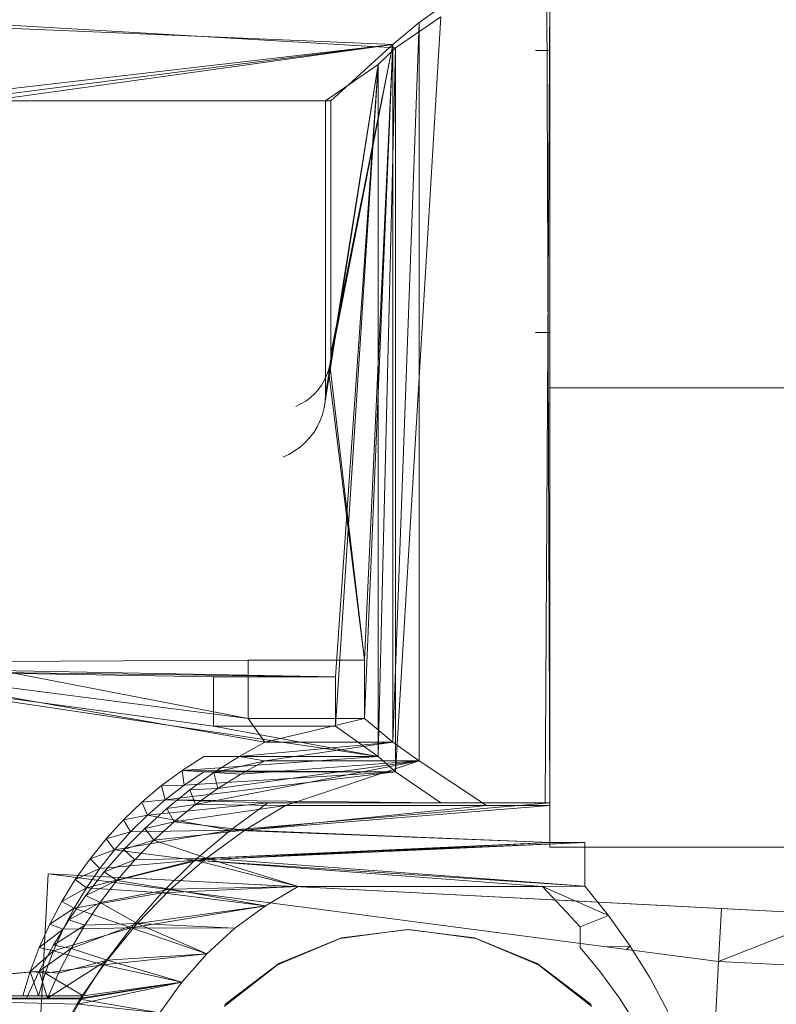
# Model space of a CAD drawing. Header units: metres. Extents: x 1314 to 1415, y -87 to -52.
# Tile 19 of 256: x 1322.08 to 1323.54, y -80.44 to -78.54. Entities that reach past the tile are written whole.
import ezdxf

# ---------------------------------------------------------------- set-up
doc = ezdxf.new("R2010")
doc.units = ezdxf.units.M
doc.header["$PDMODE"] = 65
doc.linetypes.add('AUSGEZOGEN', pattern=[0])
doc.layers.add('XR$2$Möblierung', color=4, linetype='AUSGEZOGEN', lineweight=13)
doc.layers.add('XR$3$Maßlinie 1_50', color=7, linetype='AUSGEZOGEN', lineweight=25)
doc.styles.add('ARIAL', font='arial.ttf')
doc.dimstyles.new('DIMSTYLE_12', dxfattribs={"dimtxt": 0.175, "dimasz": 0.15, "dimexe": 0, "dimexo": 0, "dimgap": 0.0875, "dimtad": 2, "dimrnd": 0.005, "dimzin": 4, "dimdsep": 46, "dimtxsty": 'ARIAL', "dimblk1": 'ALL_ML_KREIS', "dimblk2": 'ALL_ML_KREIS', "dimsah": 1, "dimcen": 0, "dimclrd": 3, "dimclre": 3, "dimclrt": 3, "dimadec": 0, "dimazin": 0, "dimtfac": 1, "dimtdec": 0, "dimtix": 1, "dimtmove": 2, "dimatfit": 3, "dimfxl": 0, "dimtzin": 0, "dimlwd": 0, "dimlwe": 25, "dimarcsym": 0})
doc.dimstyles.new('DIMSTYLE_9', dxfattribs={"dimtxt": 0.125, "dimasz": 0.15, "dimexe": 0, "dimexo": 0, "dimgap": 0.0625, "dimtad": 2, "dimrnd": 0.005, "dimzin": 4, "dimdsep": 46, "dimtxsty": 'ARIAL', "dimblk1": 'ALL_ML_KREIS', "dimblk2": 'ALL_ML_KREIS', "dimsah": 1, "dimcen": 0, "dimclrd": 3, "dimclre": 3, "dimclrt": 3, "dimadec": 0, "dimazin": 0, "dimtfac": 1, "dimtdec": 0, "dimtix": 1, "dimtmove": 2, "dimatfit": 3, "dimfxl": 0, "dimtzin": 0, "dimlwd": 0, "dimlwe": 25, "dimarcsym": 0})

# ---------------------------------------------------------------- blocks, each defined once
blk = doc.blocks.new('COMPLEXOBJECT_2')
at = {"layer": 'XR$2$Möblierung', "color": 52, "linetype": 'AUSGEZOGEN', "lineweight": 13, "transparency": 33554687}
for p, q in [((1322.8483, -78.5498), (1322.9783, -78.4571)), ((1323.0908, -80.0498), (1323.1, -78.4532)), ((1323.1, -80.0548), (1323.0941, -78.4533)), ((1323.1, -78.4532), (1323.1, -78.6037)), ((1323.1, -79.1458), (1323.1, -78.4532)), ((1323.1, -78.4532), (1323.1, -80.0498)), ((1323.1, -80.0548), (1323.1, -78.4532)), ((1322.8031, -78.5988), (1321.7947, -78.539)), ((1322.8905, -78.539), (1322.8031, -79.9902)), ((1322.8905, -78.539), (1322.8031, -78.5988)), ((1321.7921, -78.5498), (1322.798, -78.5919)), ((1322.798, -79.933), (1322.8483, -78.5498)), ((1322.798, -78.5919), (1322.8483, -78.5498)), ((1322.8483, -79.9692), (1322.8483, -78.5498)), ((1321.8575, -78.7005), (1322.798, -78.5919)), ((1321.953, -78.7005), (1322.798, -78.5919)), ((1322.0207, -78.7005), (1322.798, -78.5919)), ((1322.6768, -79.2076), (1322.798, -78.5919)), ((1322.6784, -79.197), (1322.798, -78.5919)), ((1322.6789, -79.1862), (1322.798, -78.5919)), ((1322.6789, -78.7005), (1322.798, -78.5919)), ((1322.7434, -79.8876), (1322.798, -78.5919)), ((1322.7434, -79.7758), (1322.798, -78.5919)), ((1322.8031, -78.5988), (1322.7696, -79.9607)), ((1322.8031, -78.5988), (1322.7696, -78.6307)), ((1322.798, -79.933), (1322.798, -78.5919)), ((1322.8031, -78.5988), (1322.8031, -79.9902)), ((1323.1, -78.6037), (1323.072, -78.6037)), ((1323.0776, -78.6037), (1323.1, -78.6037)), ((1323.1, -79.1458), (1323.1, -78.6037)), ((1322.7696, -78.6307), (1322.6657, -79.2906)), ((1322.7696, -78.6307), (1322.6676, -79.2778)), ((1322.7696, -78.6307), (1322.6683, -79.2649)), ((1322.7696, -78.6307), (1322.6683, -78.7006)), ((1322.7696, -78.6307), (1322.6878, -79.9023)), ((1322.7696, -78.6307), (1322.6878, -79.8073)), ((1322.7696, -78.6307), (1322.7696, -79.9607)), ((1322.6789, -78.7005), (1322.0207, -78.7005)), ((1322.0207, -78.7006), (1322.6683, -78.7006)), ((1322.6683, -78.7006), (1322.6683, -79.2649)), ((1322.6789, -79.1862), (1322.6789, -78.7005)), ((1323.1, -79.1458), (1323.072, -79.1458)), ((1323.1, -79.1458), (1323.0776, -79.1458)), ((1323.1, -79.1458), (1323.1, -80.0498)), ((1323.1, -80.0548), (1323.1, -79.1458)), ((1322.6784, -79.197), (1322.6789, -79.1862)), ((1322.6768, -79.2076), (1322.6784, -79.197)), ((1322.6706, -79.2282), (1322.6742, -79.2181)), ((1322.6742, -79.2181), (1322.6768, -79.2076)), ((1322.7434, -79.7758), (1322.6742, -79.2181)), ((1322.7434, -79.7758), (1322.6768, -79.2076)), ((1322.6606, -79.2471), (1322.6661, -79.2379)), ((1322.6661, -79.2379), (1322.6706, -79.2282)), ((1322.647, -79.2638), (1322.6542, -79.2558)), ((1322.6542, -79.2558), (1322.6606, -79.2471)), ((1323.6024, -79.2522), (1323.1, -79.2522)), ((1323.1, -79.2522), (1323.1, -80.1351)), ((1322.6213, -79.2831), (1322.6305, -79.2775)), ((1322.6305, -79.2775), (1322.6391, -79.2711)), ((1322.6391, -79.2711), (1322.647, -79.2638)), ((1322.6676, -79.2778), (1322.6657, -79.2906)), ((1322.6683, -79.2649), (1322.6676, -79.2778)), ((1322.6116, -79.2877), (1322.6213, -79.2831)), ((1322.6657, -79.2906), (1322.6625, -79.303)), ((1322.6581, -79.3151), (1322.6525, -79.3267)), ((1322.6625, -79.303), (1322.6581, -79.3151)), ((1322.6458, -79.3377), (1322.638, -79.348)), ((1322.6525, -79.3267), (1322.6458, -79.3377)), ((1322.638, -79.348), (1322.6292, -79.3574)), ((1322.6091, -79.3734), (1322.5979, -79.3799)), ((1322.6196, -79.3659), (1322.6091, -79.3734)), ((1322.6292, -79.3574), (1322.6196, -79.3659)), ((1322.5979, -79.3799), (1322.5862, -79.3851)), ((1321.668, -79.7781), (1322.5521, -79.933)), ((1321.668, -79.7781), (1322.5199, -79.8876)), ((1321.953, -79.7781), (1322.5199, -79.7758)), ((1321.953, -79.7781), (1322.5199, -79.8876)), ((1322.7434, -79.7758), (1322.5199, -79.7758)), ((1322.5199, -79.7758), (1322.5199, -79.8876)), ((1322.7434, -79.8876), (1322.7434, -79.7758)), ((1322.7696, -79.9607), (1321.6539, -79.7941)), ((1322.4531, -79.9023), (1321.6539, -79.7941)), ((1322.4531, -79.8073), (1321.6539, -79.7941)), ((1322.6878, -79.8073), (1321.6539, -79.7941)), ((1321.9724, -79.7941), (1322.6878, -79.8073)), ((1322.4531, -79.9023), (1322.4531, -79.8073)), ((1322.4531, -79.8073), (1322.6878, -79.8073)), ((1322.6878, -79.8073), (1322.6878, -79.9023)), ((1322.7696, -79.9607), (1322.4531, -79.9023)), ((1322.6878, -79.9023), (1322.4531, -79.9023)), ((1322.5199, -79.8876), (1322.5521, -79.933)), ((1322.5199, -79.8876), (1322.7434, -79.8876)), ((1322.5521, -79.933), (1322.7434, -79.8876)), ((1322.6878, -79.9023), (1322.7696, -79.9607)), ((1322.7434, -79.8876), (1322.798, -79.933)), ((1322.5022, -79.9608), (1322.798, -79.933)), ((1322.5022, -79.9608), (1322.5521, -79.933)), ((1322.5521, -79.9692), (1322.798, -79.933)), ((1322.5521, -79.933), (1322.798, -79.933)), ((1322.798, -79.933), (1322.8483, -79.9692)), ((1322.7696, -79.9607), (1322.3929, -79.9874)), ((1322.4343, -79.9607), (1322.3929, -79.9874)), ((1322.7696, -79.9607), (1322.4343, -79.9607)), ((1322.454, -79.9915), (1322.5022, -79.9608)), ((1322.5022, -79.9608), (1322.5521, -79.9692)), ((1322.8031, -79.9902), (1322.7696, -79.9607)), ((1322.4185, -80.0531), (1322.8483, -79.9692)), ((1322.454, -79.9915), (1322.5521, -79.9692)), ((1322.4613, -80.0225), (1322.8483, -79.9692)), ((1322.5059, -79.9945), (1322.8483, -79.9692)), ((1322.5059, -79.9945), (1322.5521, -79.9692)), ((1322.5521, -79.9692), (1322.8483, -79.9692)), ((1322.5914, -80.0548), (1322.8483, -79.9692)), ((1322.8483, -79.9692), (1322.9783, -80.0548)), ((1322.3929, -79.9874), (1322.3533, -80.0167)), ((1322.8031, -79.9902), (1322.3603, -80.0437)), ((1322.3965, -80.0158), (1322.3929, -79.9874)), ((1322.4343, -79.9902), (1322.3929, -79.9874)), ((1322.8031, -79.9902), (1322.3929, -79.9874)), ((1322.8031, -79.9902), (1322.3965, -80.0158)), ((1322.4343, -79.9902), (1322.3965, -80.0158)), ((1322.4076, -80.0248), (1322.454, -79.9915)), ((1322.8031, -79.9902), (1322.4343, -79.9902)), ((1322.454, -79.9915), (1322.4613, -80.0225)), ((1322.454, -79.9915), (1322.5059, -79.9945)), ((1322.4613, -80.0225), (1322.5059, -79.9945)), ((1322.8905, -80.0498), (1322.8031, -79.9902)), ((1322.3533, -80.0167), (1322.3156, -80.0484)), ((1322.3965, -80.0158), (1322.3533, -80.0167)), ((1322.3603, -80.0437), (1322.3533, -80.0167)), ((1322.3965, -80.0158), (1322.3603, -80.0437)), ((1322.3632, -80.0607), (1322.4076, -80.0248)), ((1322.4076, -80.0248), (1322.4613, -80.0225)), ((1322.4076, -80.0248), (1322.4185, -80.0531)), ((1322.4185, -80.0531), (1322.4613, -80.0225)), ((1322.3156, -80.0484), (1322.2801, -80.0825)), ((1322.3603, -80.0437), (1322.3156, -80.0484)), ((1322.326, -80.0737), (1322.3156, -80.0484)), ((1322.3603, -80.0437), (1322.326, -80.0737)), ((1322.5579, -80.0498), (1322.326, -80.0737)), ((1322.5579, -80.0498), (1322.3603, -80.0437)), ((1322.8905, -80.0498), (1322.3603, -80.0437)), ((1322.3632, -80.0607), (1322.4185, -80.0531)), ((1322.3775, -80.0862), (1322.4185, -80.0531)), ((1322.3775, -80.0862), (1322.5914, -80.0548)), ((1322.4185, -80.0531), (1322.5914, -80.0548)), ((1323.1, -80.0498), (1322.4856, -80.1024)), ((1322.5579, -80.0498), (1322.4856, -80.1024)), ((1322.5134, -80.1023), (1323.1, -80.0548)), ((1322.5134, -80.1023), (1322.9783, -80.0548)), ((1322.5134, -80.1023), (1322.5914, -80.0548)), ((1323.1, -80.0498), (1322.5579, -80.0498)), ((1322.5579, -80.0498), (1322.8905, -80.0498)), ((1322.5914, -80.0548), (1322.9783, -80.0548)), ((1322.9146, -80.0498), (1322.8905, -80.0498)), ((1322.8905, -80.0498), (1323.1, -80.0498)), ((1322.9379, -80.0498), (1322.9146, -80.0498)), ((1322.9601, -80.0498), (1322.9379, -80.0498)), ((1322.9813, -80.0498), (1322.9601, -80.0498)), ((1322.9783, -80.0548), (1323.1, -80.0548)), ((1322.9783, -80.0548), (1322.9921, -80.0548)), ((1323.0013, -80.0498), (1322.9813, -80.0498)), ((1322.9921, -80.0548), (1323.1, -80.0548)), ((1322.9921, -80.0548), (1323.0054, -80.0548)), ((1323.02, -80.0498), (1323.0013, -80.0498)), ((1323.0054, -80.0548), (1323.1, -80.0548)), ((1323.0054, -80.0548), (1323.0181, -80.0548)), ((1323.0181, -80.0548), (1323.1, -80.0548)), ((1323.0181, -80.0548), (1323.0301, -80.0548)), ((1323.0372, -80.0498), (1323.02, -80.0498)), ((1323.0301, -80.0548), (1323.1, -80.0548)), ((1323.0301, -80.0548), (1323.0415, -80.0548)), ((1323.053, -80.0498), (1323.0372, -80.0498)), ((1323.0415, -80.0548), (1323.1, -80.0548)), ((1323.0415, -80.0548), (1323.0522, -80.0548)), ((1323.0522, -80.0548), (1323.1, -80.0548)), ((1323.0522, -80.0548), (1323.0622, -80.0548)), ((1323.0673, -80.0498), (1323.053, -80.0498)), ((1323.0622, -80.0548), (1323.1, -80.0548)), ((1323.0622, -80.0548), (1323.0714, -80.0548)), ((1323.0799, -80.0498), (1323.0673, -80.0498)), ((1323.0714, -80.0548), (1323.1, -80.0548)), ((1323.0714, -80.0548), (1323.0798, -80.0548)), ((1323.0798, -80.0548), (1323.1, -80.0548)), ((1323.0798, -80.0548), (1323.0874, -80.0548)), ((1323.0908, -80.0498), (1323.0799, -80.0498)), ((1323.0874, -80.0548), (1323.1, -80.0548)), ((1323.0874, -80.0548), (1323.0941, -80.0548)), ((1323.1, -80.0498), (1323.0908, -80.0498)), ((1323.0941, -80.0548), (1323.1, -80.0548)), ((1323.1, -80.1262), (1323.1, -80.0498)), ((1323.1, -80.0548), (1323.1, -80.0498)), ((1323.1, -80.0548), (1323.1, -80.1262)), ((1322.326, -80.0737), (1322.2801, -80.0825)), ((1322.326, -80.0737), (1322.2935, -80.1058)), ((1322.3209, -80.099), (1322.3632, -80.0607)), ((1322.4856, -80.1024), (1322.326, -80.0737)), ((1322.3632, -80.0607), (1322.3775, -80.0862)), ((1322.2801, -80.0825), (1322.2468, -80.1188)), ((1322.2935, -80.1058), (1322.2801, -80.0825)), ((1322.3209, -80.099), (1322.3775, -80.0862)), ((1322.3386, -80.1216), (1322.3775, -80.0862)), ((1322.3775, -80.0862), (1322.5134, -80.1023)), ((1322.2935, -80.1058), (1322.2468, -80.1188)), ((1322.4856, -80.1024), (1322.2631, -80.1399)), ((1322.2935, -80.1058), (1322.2631, -80.1399)), ((1322.2808, -80.1397), (1322.3209, -80.099)), ((1322.4856, -80.1024), (1322.2935, -80.1058)), ((1322.3209, -80.099), (1322.3386, -80.1216)), ((1322.3386, -80.1216), (1322.5134, -80.1023)), ((1322.4856, -80.1024), (1322.4174, -80.1601)), ((1322.4396, -80.1562), (1322.5134, -80.1023)), ((1323.1, -80.1262), (1322.4856, -80.1024)), ((1322.5134, -80.1023), (1323.1, -80.1262)), ((1322.2468, -80.1188), (1322.2159, -80.1571)), ((1322.2631, -80.1399), (1322.2468, -80.1188)), ((1322.2808, -80.1397), (1322.3386, -80.1216)), ((1322.3019, -80.1594), (1322.3386, -80.1216)), ((1322.3386, -80.1216), (1322.4396, -80.1562)), ((1322.4174, -80.1601), (1323.1, -80.1262)), ((1323.167, -80.1262), (1322.4174, -80.1601)), ((1322.4396, -80.1562), (1323.167, -80.1262)), ((1322.4396, -80.1562), (1323.1, -80.1262)), ((1323.1, -80.1262), (1323.167, -80.1262)), ((1323.167, -80.1262), (1323.167, -80.21)), ((1322.2631, -80.1399), (1322.2159, -80.1571)), ((1322.2631, -80.1399), (1322.2349, -80.1757)), ((1322.2431, -80.1826), (1322.2808, -80.1397)), ((1322.4174, -80.1601), (1322.2631, -80.1399)), ((1322.2808, -80.1397), (1322.3019, -80.1594)), ((1323.1, -80.1351), (1323.6024, -80.1351)), ((1322.2159, -80.1571), (1322.1874, -80.1974)), ((1322.4174, -80.1601), (1322.209, -80.2133)), ((1322.2349, -80.1757), (1322.2159, -80.1571)), ((1322.4174, -80.1601), (1322.2349, -80.1757)), ((1322.2431, -80.1826), (1322.3019, -80.1594)), ((1322.2675, -80.1992), (1322.4396, -80.1562)), ((1322.2675, -80.1992), (1322.3019, -80.1594)), ((1322.3019, -80.1594), (1322.4396, -80.1562)), ((1322.4174, -80.1601), (1322.3537, -80.2228)), ((1322.3706, -80.216), (1322.4396, -80.1562)), ((1322.616, -80.2108), (1322.4174, -80.1601)), ((1323.0854, -80.2108), (1322.4174, -80.1601)), ((1323.167, -80.21), (1322.4174, -80.1601)), ((1322.4396, -80.1562), (1322.616, -80.2108)), ((1322.4396, -80.1562), (1323.167, -80.21)), ((1322.0961, -80.9428), (1322.1354, -80.1859)), ((1322.1354, -80.1859), (1323.4243, -80.3546)), ((1322.1354, -80.1859), (1323.4296, -80.2529)), ((1322.1354, -80.1859), (1323.6528, -80.2645)), ((1322.2349, -80.1757), (1322.1874, -80.1974)), ((1322.2078, -80.2276), (1322.2431, -80.1826)), ((1322.2349, -80.1757), (1322.209, -80.2133)), ((1322.2431, -80.1826), (1322.2675, -80.1992)), ((1322.1874, -80.1974), (1322.1616, -80.2393)), ((1322.209, -80.2133), (1322.1874, -80.1974)), ((1322.2078, -80.2276), (1322.2675, -80.1992)), ((1322.2355, -80.2411), (1322.2675, -80.1992)), ((1322.2675, -80.1992), (1322.3706, -80.216)), ((1322.209, -80.2133), (1322.1616, -80.2393)), ((1322.209, -80.2133), (1322.1854, -80.2524)), ((1322.3537, -80.2228), (1322.1854, -80.2524)), ((1322.3537, -80.2228), (1322.209, -80.2133)), ((1322.2355, -80.2411), (1322.3706, -80.216)), ((1322.3537, -80.2228), (1322.2948, -80.29)), ((1322.3067, -80.2814), (1322.3706, -80.216)), ((1322.616, -80.2108), (1322.3537, -80.2228)), ((1322.553, -80.2475), (1322.3537, -80.2228)), ((1322.3706, -80.216), (1322.616, -80.2108)), ((1322.3706, -80.216), (1322.553, -80.2475)), ((1322.616, -80.2108), (1322.553, -80.2475)), ((1322.616, -80.2108), (1323.167, -80.21)), ((1323.0854, -80.2108), (1322.616, -80.2108)), ((1323.0854, -80.2108), (1323.167, -80.21)), ((1323.0854, -80.2108), (1323.2123, -80.2664)), ((1323.1579, -80.2884), (1323.0854, -80.2108)), ((1323.167, -80.21), (1323.2123, -80.2664)), ((1322.1616, -80.2393), (1322.1386, -80.2829)), ((1322.1854, -80.2524), (1322.1616, -80.2393)), ((1322.1752, -80.2744), (1322.2078, -80.2276)), ((1322.1752, -80.2744), (1322.2355, -80.2411)), ((1322.2061, -80.2847), (1322.2355, -80.2411)), ((1322.2078, -80.2276), (1322.2355, -80.2411)), ((1322.2355, -80.2411), (1322.3067, -80.2814)), ((1322.1854, -80.2524), (1322.1386, -80.2829)), ((1322.1854, -80.2524), (1322.1643, -80.2928)), ((1322.2948, -80.29), (1322.1854, -80.2524)), ((1322.553, -80.2475), (1322.2948, -80.29)), ((1322.3067, -80.2814), (1322.553, -80.2475)), ((1322.553, -80.2475), (1322.4943, -80.2907)), ((1323.4296, -80.2529), (1323.4243, -80.3546)), ((1323.4243, -80.3546), (1323.6528, -80.2645)), ((1323.4296, -80.2529), (1323.6528, -80.2645)), ((1322.1386, -80.2829), (1322.1183, -80.3278)), ((1322.1643, -80.2928), (1322.1386, -80.2829)), ((1322.1453, -80.3231), (1322.1752, -80.2744)), ((1322.1752, -80.2744), (1322.2061, -80.2847)), ((1322.1793, -80.33), (1322.3067, -80.2814)), ((1322.2061, -80.2847), (1322.3067, -80.2814)), ((1322.2486, -80.3519), (1322.3067, -80.2814)), ((1322.3067, -80.2814), (1322.4404, -80.3398)), ((1322.3067, -80.2814), (1322.4943, -80.2907)), ((1323.1579, -80.2884), (1323.2123, -80.2664)), ((1323.2123, -80.2664), (1323.2542, -80.3254)), ((1322.1643, -80.2928), (1322.1183, -80.3278)), ((1322.1453, -80.3231), (1322.2061, -80.2847)), ((1322.2948, -80.29), (1322.1457, -80.3345)), ((1322.1643, -80.2928), (1322.1457, -80.3345)), ((1322.2948, -80.29), (1322.1643, -80.2928)), ((1322.1793, -80.33), (1322.2061, -80.2847)), ((1322.2948, -80.29), (1322.2411, -80.3614)), ((1322.4404, -80.3398), (1322.2948, -80.29)), ((1322.4943, -80.2907), (1322.2948, -80.29)), ((1322.4943, -80.2907), (1322.4404, -80.3398)), ((1322.8256, -80.2931), (1322.6966, -80.3108)), ((1322.6993, -80.3095), (1322.8286, -80.2931)), ((1322.9549, -80.3095), (1322.8256, -80.2931)), ((1322.8286, -80.2931), (1322.9576, -80.3108)), ((1323.1579, -80.3275), (1323.1579, -80.2884)), ((1322.6966, -80.3108), (1322.5765, -80.3613)), ((1322.5787, -80.3587), (1322.6993, -80.3095)), ((1323.0755, -80.3587), (1322.9549, -80.3095)), ((1322.9576, -80.3108), (1323.0777, -80.3613)), ((1322.1183, -80.3278), (1322.101, -80.3739)), ((1322.1457, -80.3345), (1322.101, -80.3739)), ((1322.1181, -80.3734), (1322.1453, -80.3231)), ((1322.1181, -80.3734), (1322.1793, -80.33)), ((1322.1457, -80.3345), (1322.1183, -80.3278)), ((1322.1457, -80.3345), (1322.1297, -80.3773)), ((1322.1453, -80.3231), (1322.1793, -80.33)), ((1322.2411, -80.3614), (1322.1457, -80.3345)), ((1322.1553, -80.3769), (1322.1793, -80.33)), ((1322.1793, -80.33), (1322.2486, -80.3519)), ((1322.4404, -80.3398), (1322.2411, -80.3614)), ((1322.2486, -80.3519), (1322.4404, -80.3398)), ((1322.4404, -80.3398), (1322.3921, -80.3943)), ((1323.1973, -80.375), (1323.1579, -80.3275)), ((1323.2091, -80.3264), (1323.2542, -80.3254)), ((1323.2473, -80.3314), (1323.2542, -80.3254)), ((1323.2542, -80.3254), (1323.2924, -80.3869)), ((1322.1341, -80.4251), (1322.2486, -80.3519)), ((1322.1553, -80.3769), (1322.2486, -80.3519)), ((1322.1977, -80.4251), (1322.2486, -80.3519)), ((1322.2486, -80.3519), (1322.3921, -80.3943)), ((1322.475, -80.4375), (1322.5787, -80.3587)), ((1323.1792, -80.4375), (1323.0755, -80.3587)), ((1323.4243, -80.3546), (1323.4084, -80.6622)), ((1323.4243, -80.3546), (1323.6475, -80.3661)), ((1321.5521, -80.4251), (1322.1181, -80.3734)), ((1321.6003, -80.4251), (1322.1181, -80.3734)), ((1322.101, -80.3739), (1322.0866, -80.421)), ((1322.0939, -80.4251), (1322.1181, -80.3734)), ((1322.1165, -80.421), (1322.101, -80.3739)), ((1322.1297, -80.3773), (1322.101, -80.3739)), ((1322.1297, -80.3773), (1322.1165, -80.421)), ((1322.1181, -80.3734), (1322.1341, -80.4251)), ((1322.1181, -80.3734), (1322.1553, -80.3769)), ((1322.2411, -80.3614), (1322.1297, -80.3773)), ((1322.2027, -80.421), (1322.1297, -80.3773)), ((1322.1341, -80.4251), (1322.1553, -80.3769)), ((1322.2411, -80.3614), (1322.2027, -80.421)), ((1322.3921, -80.3943), (1322.2411, -80.3614)), ((1322.5765, -80.3613), (1322.4735, -80.4411)), ((1323.0777, -80.3613), (1323.1807, -80.4411)), ((1323.2334, -80.4249), (1323.1973, -80.375)), ((1322.3921, -80.3943), (1322.1927, -80.4365)), ((1322.1964, -80.4269), (1322.3921, -80.3943)), ((1322.1977, -80.4251), (1322.3921, -80.3943)), ((1322.3921, -80.3943), (1322.2027, -80.421)), ((1322.3921, -80.3943), (1322.3497, -80.4536)), ((1323.2924, -80.3869), (1323.3267, -80.4506)), ((1322.1927, -80.4365), (1321.5521, -80.421)), ((1322.2027, -80.421), (1321.5521, -80.421)), ((1321.5521, -80.421), (1322.1165, -80.421)), ((1322.0866, -80.421), (1321.5521, -80.421)), ((1321.6003, -80.4251), (1322.0939, -80.4251)), ((1322.1977, -80.4251), (1321.6003, -80.4251)), ((1321.6003, -80.4251), (1322.1964, -80.4269)), ((1322.1165, -80.421), (1322.0866, -80.421)), ((1322.0939, -80.4251), (1322.1977, -80.4251)), ((1322.0939, -80.4251), (1322.1341, -80.4251)), ((1322.1165, -80.421), (1322.2027, -80.421)), ((1322.1977, -80.4251), (1322.1341, -80.4251)), ((1322.1507, -80.506), (1322.1964, -80.4269)), ((1322.2027, -80.421), (1322.1927, -80.4365)), ((1322.1964, -80.4269), (1322.1977, -80.4251)), ((1322.1964, -80.4269), (1322.3497, -80.4536)), ((1323.2662, -80.4771), (1323.2334, -80.4249)), ((1322.1927, -80.4365), (1322.1501, -80.5151)), ((1322.3497, -80.4536), (1322.1927, -80.4365))]:
    blk.add_line(p, q, dxfattribs=at)
blk = doc.blocks.new('ALL_ML_KREIS')
at = {"color": 0, "linetype": 'ByBlock', "lineweight": -2}
for p, q in [((0, -0.5), (0, 0.5)), ((-1, 0), (0.5, 0))]:
    blk.add_line(p, q, dxfattribs=at)
blk.add_circle((0, 0), 0.15, dxfattribs=at)
blk = doc.blocks.new('*D100')
at = {"layer": 'DEFPOINTS', "color": 3, "linetype": 'AUSGEZOGEN', "lineweight": 25, "transparency": 33554687}
for p in [(1318.1917, -74.2409), (1332.4917, -75.3797), (1318.1917, -83.7271)]:
    blk.add_point(p, dxfattribs=at)
at = {"layer": 'XR$3$Maßlinie 1_50', "color": 3, "linetype": 'AUSGEZOGEN', "lineweight": -2, "transparency": 33554687}
for p, q in [((1318.1917, -83.4271), (1318.1917, -83.7271)), ((1332.4917, -83.4271), (1332.4917, -83.7271)), ((1318.1917, -83.7271), (1332.4917, -83.7271))]:
    blk.add_line(p, q, dxfattribs=at)
at = {"layer": 'XR$3$Maßlinie 1_50', "color": 3, "linetype": 'AUSGEZOGEN', "lineweight": 25, "transparency": 33554687, "xscale": 0.15, "yscale": 0.15, "zscale": 0.15, "rotation": 180}
blk.add_blockref('ALL_ML_KREIS', (1318.1917, -83.7271), dxfattribs=at)
at = {"layer": 'XR$3$Maßlinie 1_50', "color": 3, "linetype": 'AUSGEZOGEN', "lineweight": 25, "transparency": 33554687, "xscale": 0.15, "yscale": 0.15, "zscale": 0.15}
blk.add_blockref('ALL_ML_KREIS', (1332.4917, -83.7271), dxfattribs=at)
at = {"layer": 'XR$3$Maßlinie 1_50', "color": 3, "linetype": 'AUSGEZOGEN', "lineweight": 25, "transparency": 33554687, "insert": (1325.3461, -83.6124), "char_height": 0.125, "width": 0.625, "attachment_point": 5, "style": 'ARIAL'}
blk.add_mtext('\\A1;{\\A1;{14.30\\H0.082500;\\S^ ;}}', dxfattribs=at)
blk = doc.blocks.new('*D103')
at = {"layer": 'DEFPOINTS', "color": 3, "linetype": 'AUSGEZOGEN', "lineweight": 25, "transparency": 33554687}
for p in [(1332.4917, -77.3423), (1318.1917, -77.5418), (1318.1917, -84.3412)]:
    blk.add_point(p, dxfattribs=at)
at = {"layer": 'XR$3$Maßlinie 1_50', "color": 3, "linetype": 'AUSGEZOGEN', "lineweight": -2, "transparency": 33554687}
for p, q in [((1318.1917, -84.0412), (1318.1917, -84.3412)), ((1332.4917, -84.0412), (1332.4917, -84.3412)), ((1318.1917, -84.3412), (1332.4917, -84.3412))]:
    blk.add_line(p, q, dxfattribs=at)
at = {"layer": 'XR$3$Maßlinie 1_50', "color": 3, "linetype": 'AUSGEZOGEN', "lineweight": 25, "transparency": 33554687, "xscale": 0.15, "yscale": 0.15, "zscale": 0.15, "rotation": 180}
blk.add_blockref('ALL_ML_KREIS', (1318.1917, -84.3412), dxfattribs=at)
at = {"layer": 'XR$3$Maßlinie 1_50', "color": 3, "linetype": 'AUSGEZOGEN', "lineweight": 25, "transparency": 33554687, "xscale": 0.15, "yscale": 0.15, "zscale": 0.15}
blk.add_blockref('ALL_ML_KREIS', (1332.4917, -84.3412), dxfattribs=at)
at = {"layer": 'XR$3$Maßlinie 1_50', "color": 3, "linetype": 'AUSGEZOGEN', "lineweight": 25, "transparency": 33554687, "insert": (1325.3481, -84.2007), "char_height": 0.175, "width": 0.875, "attachment_point": 5, "style": 'ARIAL'}
blk.add_mtext('\\A1;{\\fArial|i0|b1;\\A1;{14.30\\H0.115500;\\S^ ;}}', dxfattribs=at)
blk = doc.blocks.new('*D119')
at = {"layer": 'DEFPOINTS', "color": 3, "linetype": 'AUSGEZOGEN', "lineweight": 25, "transparency": 33554687}
for p in [(1318.5917, -77.0472), (1332.0917, -78.1019), (1318.5917, -83.1268)]:
    blk.add_point(p, dxfattribs=at)
at = {"layer": 'XR$3$Maßlinie 1_50', "color": 3, "linetype": 'AUSGEZOGEN', "lineweight": -2, "transparency": 33554687}
for p, q in [((1318.5917, -82.8268), (1318.5917, -83.1268)), ((1332.0917, -82.8218), (1332.0917, -83.1268)), ((1318.5917, -83.1268), (1332.0917, -83.1268))]:
    blk.add_line(p, q, dxfattribs=at)
at = {"layer": 'XR$3$Maßlinie 1_50', "color": 3, "linetype": 'AUSGEZOGEN', "lineweight": 25, "transparency": 33554687, "xscale": 0.15, "yscale": 0.15, "zscale": 0.15, "rotation": 180}
blk.add_blockref('ALL_ML_KREIS', (1318.5917, -83.1268), dxfattribs=at)
at = {"layer": 'XR$3$Maßlinie 1_50', "color": 3, "linetype": 'AUSGEZOGEN', "lineweight": 25, "transparency": 33554687, "xscale": 0.15, "yscale": 0.15, "zscale": 0.15}
blk.add_blockref('ALL_ML_KREIS', (1332.0917, -83.1268), dxfattribs=at)
at = {"layer": 'XR$3$Maßlinie 1_50', "color": 3, "linetype": 'AUSGEZOGEN', "lineweight": 25, "transparency": 33554687, "insert": (1325.3461, -83.0121), "char_height": 0.125, "width": 0.625, "attachment_point": 5, "style": 'ARIAL'}
blk.add_mtext('\\A1;{\\A1;{13.50\\H0.082500;\\S^ ;}}', dxfattribs=at)

msp = doc.modelspace()

# ---------------------------------------------------------------- block references
at = {"layer": 'XR$2$Möblierung', "color": 52, "linetype": 'AUSGEZOGEN', "lineweight": 13, "transparency": 33554687}
msp.add_blockref('COMPLEXOBJECT_2', (0, 0), dxfattribs=at)

# ---------------------------------------------------------------- dimensions: what is measured, and where the dimension line sits
at = {"layer": 'XR$3$Maßlinie 1_50', "color": 3, "linetype": 'AUSGEZOGEN', "lineweight": 25, "transparency": 33554687}
for base, p1, p2, dimstyle, picture, middle in [((1332.4917, -83.7271), (1318.1917, -83.4271), (1332.4917, -83.4271), 'DIMSTYLE_9', '*D100', (1325.3461, -83.6124)), ((1332.0917, -83.1268), (1318.5917, -82.8268), (1332.0917, -82.8218), 'DIMSTYLE_9', '*D119', (1325.3461, -83.0121)), ((1332.4917, -84.3412), (1318.1917, -84.0412), (1332.4917, -84.0412), 'DIMSTYLE_12', '*D103', (1325.3481, -84.2007))]:
    dim = msp.add_linear_dim(base=base, p1=p1, p2=p2, dimstyle=dimstyle, override={"dimpost": '<>', "dimclrd": 3, "dimclre": 3, "dimclrt": 3, "dimlwd": 0, "dimlwe": 25}, dxfattribs=at)
    dim.commit()
    dim.dimension.update_dxf_attribs({"geometry": picture, "text_midpoint": middle, "dimtype": 160})

doc.saveas('drawing.dxf')
